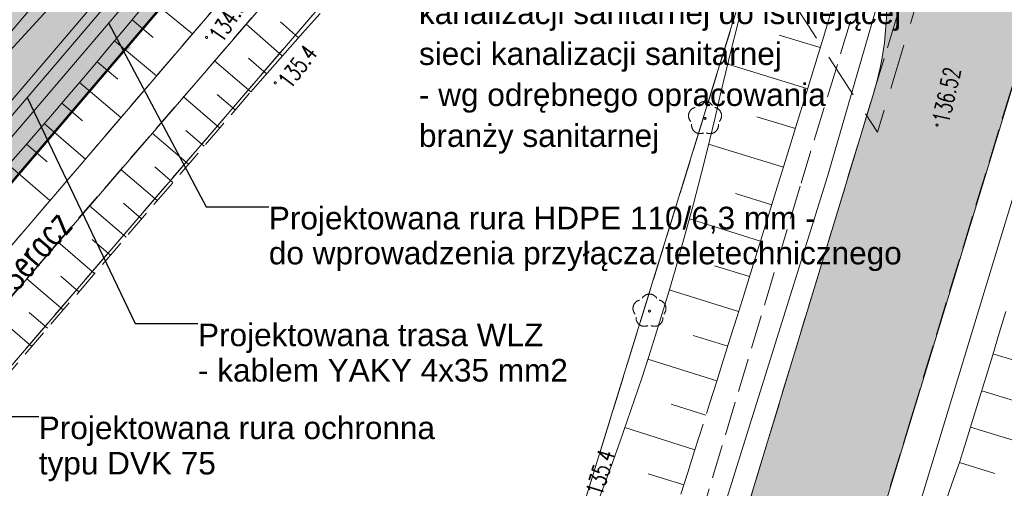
# Model space of a CAD drawing. Header units: centimetres. Extents: x -29333 to 403204, y -464147 to 16641.
# Tile 98 of 134: x 66394 to 70754, y -11906 to -9830. Entities that reach past the tile are written whole.
import ezdxf
from ezdxf.xclip import XClip

# ---------------------------------------------------------------- set-up
doc = ezdxf.new("R2010")
doc.units = ezdxf.units.CM
doc.header["$MEASUREMENT"] = 0
doc.header["$XCLIPFRAME"] = 0
for name, pattern in [('1_OTKJ', [200, 150, -50]), ('1_OTRK', [175, 125, -50]), ('1_OTRKG', [175, 125, -50]), ('3_SUPP_P', [200, 150, -50]), ('EGKK', [200, 150, -50]), ('Przerywana BARDZO długa', [300, 200, -100])]:
    doc.linetypes.add(name, pattern=pattern)
for name, color, linetype in [('2010 Mlawa_628_1_mdcp_plus_zakres obcięta_13_Dzialki', 7, 'Continuous'), ('2010 Mlawa_628_1_mdcp_plus_zakres obcięta_13_Kontury', 7, 'Continuous'), ('2010 Mlawa_628_1_mdcp_plus_zakres obcięta_13_OTK_L_0', 7, 'Continuous'), ('2010 Mlawa_628_1_mdcp_plus_zakres obcięta_13_OTR_L_1', 7, 'Continuous'), ('2010 Mlawa_628_1_mdcp_plus_zakres obcięta_13_OTR_T_0', 7, 'Continuous'), ('2010 Mlawa_628_1_mdcp_plus_zakres obcięta_13_OTR_T_1', 7, 'Continuous'), ('2010 Mlawa_628_1_mdcp_plus_zakres obcięta_13_OTW_E_T_0', 7, 'Continuous'), ('2010 Mlawa_628_1_mdcp_plus_zakres obcięta_13_OTW_L_0', 7, 'Continuous'), ('2010 Mlawa_628_1_mdcp_plus_zakres obcięta_13_OTZ_T_0', 7, 'Continuous'), ('2010 Mlawa_628_1_mdcp_plus_zakres obcięta_13_P_SUEP_L_0', 7, 'Continuous'), ('2010 Mlawa_628_1_mdcp_plus_zakres obcięta_13_SUEP_L_0', 7, 'Continuous'), ('2010 Mlawa_628_1_mdcp_plus_zakres obcięta_13_SUTP_L_0', 7, 'Continuous'), ('810-G Ogólne', 7, 'Continuous'), ('FURTKI BRAMY', 7, 'Continuous'), ('IE_WLZ#1', 7, 'Continuous'), ('MAPA MDCP', 7, 'Continuous'), ('MF_S kanalizacja', 7, 'Continuous'), ('Proj. urządzenia teletechnika', 7, 'Continuous'), ('PROJEKTOWANE DROGI', 7, 'Continuous'), ('PZT NOWE', 7, 'Continuous'), ('PZT NOWE PAB', 7, 'Continuous'), ('TEREN', 7, 'Continuous')]:
    doc.layers.add(name, color=color, linetype=linetype)
doc.styles.add('GENERATED_STYLE_1', font='arial.ttf')
doc.styles.add('GENERATED_STYLE_11', font='arial.ttf')
doc.styles.add('GENERATED_STYLE_2', font='Simplex.shx')
doc.linetypes.add('FENCELINE1', pattern='A,0.25,-0.1,[133,ltypeshp.shx,S=0.1,R=0,X=-0.1,Y=0],-0.1,1', length=1.45)
doc.dimstyles.new('GENERATED_STYLE__2', dxfattribs={"dimtxt": 100, "dimasz": 95, "dimexe": 0.18, "dimexo": 0.0625, "dimgap": 0.09, "dimtad": 1, "dimdec": 0, "dimzin": 0, "dimdsep": 46, "dimtxsty": 'GENERATED_STYLE_11', "dimblk": 'ARROWHEAD_6', "dimblk1": 'ARROWHEAD_6', "dimblk2": 'ARROWHEAD_6', "dimcen": 0.09, "dimse1": 1, "dimse2": 1, "dimclrd": 7, "dimclre": 7, "dimclrt": 7, "dimadec": 1, "dimazin": 0, "dimtfac": 1, "dimtdec": 4, "dimtmove": 2, "dimatfit": 3, "dimfxl": 1, "dimtolj": 1, "dimtzin": 0, "dimarcsym": 0})
doc.dimstyles.new('GENERATED_STYLE__6', dxfattribs={"dimtxt": 0.18, "dimasz": 145.92, "dimexe": 0.18, "dimexo": 0.0625, "dimgap": 0.09, "dimtad": 0, "dimtih": 1, "dimtoh": 1, "dimdec": 4, "dimzin": 0, "dimdsep": 46, "dimcen": 0.09, "dimadec": 0, "dimazin": 0, "dimtfac": 1, "dimtdec": 4, "dimtmove": 0, "dimatfit": 3, "dimldrblk": 'ARROWHEAD_5', "dimfxl": 1, "dimtolj": 1, "dimtzin": 0, "dimarcsym": 0})

# ---------------------------------------------------------------- blocks, each defined once
blk = doc.blocks.new('Rysunek_4_13', base_point=(-745725621.2, -588524063.1))
at = {"layer": '2010 Mlawa_628_1_mdcp_plus_zakres obcięta_13_Dzialki', "color": 7, "linetype": 'Continuous', "lineweight": 18}
for p, q in [((68645.8, -7870.1), (62019.8, -15641.1)), ((68080.8, -9355.1), (61356.8, -17185.1)), ((69574.8, -9769.1), (66898.8, -18433.1))]:
    blk.add_line(p, q, dxfattribs=at)
at = {"layer": '2010 Mlawa_628_1_mdcp_plus_zakres obcięta_13_Kontury', "color": 3, "linetype": 'EGKK', "lineweight": 18}
for p, q in [((62019.8, -15641.1), (68645.8, -7870.1)), ((68080.8, -9355.1), (61356.8, -17185.1)), ((66898.8, -18433.1), (69574.8, -9769.1))]:
    blk.add_line(p, q, dxfattribs=at)
at = {"layer": '2010 Mlawa_628_1_mdcp_plus_zakres obcięta_13_OTK_L_0', "color": 7, "linetype": '1_OTKJ', "lineweight": 18}
for p, q in [((70337.3, -11608.8), (71086.2, -9147.2)), ((70454.7, -9236.6), (69206.3, -13341.9)), ((69087, -15726.1), (70337.3, -11608.8))]:
    blk.add_line(p, q, dxfattribs=at)
at = {"layer": '2010 Mlawa_628_1_mdcp_plus_zakres obcięta_13_OTR_L_1', "color": 7, "linetype": '1_OTRK', "lineweight": 18}
for p, q in [((65520.1, -11807.6), (67866.2, -9066.8)), ((67993.9, -9157.9), (63299.4, -14598.5)), ((69594, -9769.6), (69569.3, -9866.5)), ((69569.3, -9866.5), (69545.1, -9963.5)), ((69545.1, -9963.5), (69521.3, -10060.7)), ((69521.3, -10060.7), (69497.9, -10157.9)), ((69497.9, -10157.9), (69473.3, -10263)), ((69473.3, -10263), (69450.1, -10360.3)), ((69450.1, -10360.3), (69426.2, -10457.4)), ((69426.2, -10457.4), (69401.6, -10554.3)), ((69401.6, -10554.3), (69376.3, -10651)), ((69376.3, -10651), (69350.2, -10747.6)), ((69350.2, -10747.6), (69323.5, -10843.9)), ((69323.5, -10843.9), (69296, -10940.1)), ((69296, -10940.1), (69267.9, -11036.1)), ((69267.9, -11036.1), (69239, -11131.8)), ((69239, -11131.8), (69209.5, -11227.3)), ((69209.5, -11227.3), (69179.2, -11322.6)), ((69179.2, -11322.6), (69148.2, -11417.7)), ((69148.2, -11417.7), (69116.6, -11512.6)), ((69116.6, -11512.6), (69084.2, -11607.2)), ((69084.2, -11607.2), (69051.1, -11701.6)), ((69051.1, -11701.6), (69017.4, -11795.7)), ((69017.4, -11795.7), (68982.9, -11889.6)), ((68982.9, -11889.6), (68933.8, -12016.6))]:
    blk.add_line(p, q, dxfattribs=at)
at = {"layer": '2010 Mlawa_628_1_mdcp_plus_zakres obcięta_13_OTR_L_1', "color": 7, "linetype": '1_OTRKG', "lineweight": 18}
for p, q in [((69954.6, -9903.4), (70020.2, -9682.1)), ((66925.5, -9788.7), (66861.7, -9865.7)), ((67657.3, -9876.7), (67724.3, -9802.4)), ((66861.7, -9865.7), (66797.7, -9942.5)), ((67590.8, -9951.3), (67657.3, -9876.7)), ((69925.4, -9999), (69954.6, -9903.4)), ((66797.7, -9942.5), (66733.4, -10019.1)), ((67524.6, -10026.3), (67590.8, -9951.3)), ((66733.4, -10019.1), (66668.9, -10095.6)), ((67458.8, -10101.6), (67524.6, -10026.3)), ((69896.1, -10094.7), (69925.4, -9999)), ((66668.9, -10095.6), (66604.2, -10171.8)), ((67417.7, -10149.1), (67458.8, -10101.6)), ((69866.8, -10190.3), (69896.1, -10094.7)), ((66189.6, -11577.8), (67417.7, -10149.1)), ((66604.2, -10171.8), (66539.2, -10247.8)), ((69837.4, -10285.8), (69866.8, -10190.3)), ((66539.2, -10247.8), (66474, -10323.6)), ((69808, -10381.4), (69837.4, -10285.8)), ((66474, -10323.6), (66408.6, -10399.2)), ((66408.6, -10399.2), (66342.9, -10474.6)), ((69778.5, -10477), (69808, -10381.4)), ((69748.9, -10572.5), (69778.5, -10477)), ((69719.3, -10668), (69748.9, -10572.5)), ((69689.7, -10763.5), (69719.3, -10668)), ((69660, -10859), (69689.7, -10763.5)), ((69630.3, -10954.5), (69660, -10859)), ((69600.4, -11049.9), (69630.3, -10954.5)), ((69570.6, -11145.4), (69600.4, -11049.9)), ((69540.7, -11240.8), (69570.6, -11145.4)), ((70760.8, -11123), (70732, -11218.8)), ((69510.7, -11336.2), (69540.7, -11240.8)), ((70732, -11218.8), (70703.1, -11314.5)), ((69480.7, -11431.6), (69510.7, -11336.2)), ((70703.1, -11314.5), (70673.9, -11410.2)), ((70673.9, -11410.2), (70644.6, -11505.8)), ((69450.6, -11527), (69480.7, -11431.6)), ((70644.6, -11505.8), (70615.1, -11601.3)), ((69382.3, -11741), (69450.6, -11527)), ((70615.1, -11601.3), (70585.5, -11696.8)), ((70585.5, -11696.8), (70555.7, -11792.3)), ((69352.1, -11836.3), (69382.3, -11741)), ((70555.7, -11792.3), (70522.2, -11886.5)), ((69322.2, -11931.7), (69352.1, -11836.3)), ((70522.2, -11886.5), (70489, -11980.8))]:
    blk.add_line(p, q, dxfattribs=at)
at = {"layer": '2010 Mlawa_628_1_mdcp_plus_zakres obcięta_13_OTR_L_1', "color": 7, "linetype": 'Continuous', "lineweight": 18}
for p, q in [((66968.8, -9736), (67159.3, -9892.6)), ((66891.1, -9830.2), (66985.2, -9908.1)), ((67556.7, -9989.9), (67397.3, -9849.2)), ((67627.8, -9909.8), (67547.9, -9838.6)), ((69939.3, -9953.7), (69757.3, -9898.1)), ((66813.5, -9923.5), (66999.9, -10078.8)), ((66736.1, -10016), (66828.5, -10093.5)), ((67417.2, -10149.7), (67257, -10011.9)), ((67486.6, -10069.8), (67406.9, -10000.2)), ((69883.6, -10135.5), (69529.6, -10026.9)), ((66658.5, -10107.9), (66841.8, -10263.6)), ((66580.7, -10199.3), (66672, -10277.3)), ((67279.4, -10310), (67118.8, -10172)), ((67348.3, -10229.8), (67268.1, -10160.9)), ((66502.5, -10290.5), (66684.6, -10447.2)), ((69829.2, -10312.5), (69657.8, -10259.7)), ((67141.3, -10470.6), (66980.5, -10332.4)), ((67210.4, -10390.3), (67130, -10321.2)), ((66423.8, -10381.6), (66514.8, -10460.4)), ((69776.3, -10483.9), (69444.9, -10381.4)), ((66344.5, -10472.8), (66526.8, -10631.6)), ((67003, -10631.6), (66841.8, -10493)), ((67072.2, -10551.1), (66991.7, -10481.9)), ((69725.1, -10649.6), (69563.9, -10599.6)), ((66864.4, -10792.8), (66702.9, -10654)), ((66933.7, -10712.2), (66853.1, -10642.8)), ((69675, -10810.7), (69359.7, -10712.6)), ((66795, -10873.5), (66714.2, -10804.1)), ((66725.5, -10954.4), (66563.8, -10815.3)), ((69625.9, -10968.3), (69470.8, -10919.9)), ((66586.4, -11116.2), (66424.3, -10976.9)), ((66656, -11035.2), (66575.1, -10965.6)), ((69577.4, -11123.5), (69270.4, -11027.4)), ((66447, -11278.4), (66284.7, -11138.8)), ((66516.8, -11197.2), (66435.6, -11127.5)), ((69529.3, -11276.9), (69376.6, -11229)), ((69481.3, -11429.7), (69175.7, -11333.5)), ((70704.2, -11310.6), (71038.1, -11411.6)), ((70654.2, -11474.5), (70818.1, -11524.7)), ((69432.9, -11582.4), (69279.4, -11533.4)), ((69383.9, -11735.9), (69073.8, -11636.9)), ((70604.7, -11635.1), (70925.7, -11734.8)), ((70555.7, -11792.2), (70712.7, -11841.3)), ((69334.9, -11891.1), (69176.8, -11841.5))]:
    blk.add_line(p, q, dxfattribs=at)
at = {"layer": '2010 Mlawa_628_1_mdcp_plus_zakres obcięta_13_OTR_T_0', "color": 7, "linetype": 'Continuous', "lineweight": 18}
blk.add_circle((70456.2, -10296.8), 4.5, dxfattribs=at)
at = {"layer": '2010 Mlawa_628_1_mdcp_plus_zakres obcięta_13_OTR_T_1', "color": 7, "linetype": 'Continuous', "lineweight": 18}
for centre in [(67221, -9908.4), (67525.5, -10109.3)]:
    blk.add_circle(centre, 4.5, dxfattribs=at)
at = {"layer": '2010 Mlawa_628_1_mdcp_plus_zakres obcięta_13_OTW_L_0', "color": 141, "linetype": 'Continuous', "lineweight": 18, "true_color": 0x59d9ff}
for p, q in [((67866.2, -9066.8), (65520.1, -11807.6)), ((63299.4, -14598.5), (67993.9, -9157.9))]:
    blk.add_line(p, q, dxfattribs=at)
at = {"layer": '2010 Mlawa_628_1_mdcp_plus_zakres obcięta_13_OTZ_T_0', "color": 94, "linetype": 'Continuous', "lineweight": 18}
for centre in [(69428.8, -10267), (69182.8, -11120.8)]:
    blk.add_circle(centre, 4.5, dxfattribs=at)
for centre, start, end in [((69428.8, -10229.5), 30.1401, 149.8599), ((69393.2, -10255.4), 102.1445, 221.86), ((69464.5, -10255.4), 318.14, 77.8555), ((69406.8, -10297.3), 174.1482, 293.8542), ((69450.9, -10297.3), 246.1458, 5.8518), ((69147.1, -11109.2), 102.1445, 221.86), ((69182.8, -11083.3), 30.1401, 149.8599), ((69218.4, -11109.2), 318.14, 77.8555), ((69160.7, -11151.1), 174.1482, 293.8542), ((69204.8, -11151.1), 246.1458, 5.8518)]:
    blk.add_arc(centre, 37.5, start, end, dxfattribs=at)
at = {"layer": '2010 Mlawa_628_1_mdcp_plus_zakres obcięta_13_P_SUEP_L_0', "color": 1, "linetype": '3_SUPP_P', "lineweight": 18}
for p, q in [((69854, -10554.2), (70418, -8710.6)), ((69174, -12818), (69854, -10554.2))]:
    blk.add_line(p, q, dxfattribs=at)
at = {"layer": '2010 Mlawa_628_1_mdcp_plus_zakres obcięta_13_SUEP_L_0', "color": 1, "linetype": 'Continuous', "lineweight": 18}
blk.add_line((71039.8, -9801.1), (69486.8, -14918.1), dxfattribs=at)
at = {"layer": '2010 Mlawa_628_1_mdcp_plus_zakres obcięta_13_SUTP_L_0', "color": 30, "linetype": 'Continuous', "lineweight": 18, "true_color": 0xff9100}
for p, q in [((70800.8, -7667.1), (69970.8, -10524.1)), ((69970.8, -10524.1), (68935.8, -13838.1))]:
    blk.add_line(p, q, dxfattribs=at)
at = {"layer": '2010 Mlawa_628_1_mdcp_plus_zakres obcięta_13_OTR_T_0', "color": 7, "linetype": 'Continuous', "lineweight": 18, "insert": (70471.7, -10284.9), "char_height": 75, "attachment_point": 4, "rotation": 77.4715, "style": 'GENERATED_STYLE_2'}
blk.add_mtext('\\A1;{\\W0.700000x;\\pql;\\FSimplex.shx;136.52}', dxfattribs=at)
at = {"layer": '2010 Mlawa_628_1_mdcp_plus_zakres obcięta_13_OTR_T_1', "color": 7, "linetype": 'Continuous', "lineweight": 18, "char_height": 75, "style": 'GENERATED_STYLE_2'}
for s, insert, attachment_point, rotation in [('\\A1;{\\W0.700000x;\\pql;\\FSimplex.shx;134.5}', (67227.2, -9894.5), 1, 56.0216), ('\\A1;{\\W0.700000x;\\pql;\\FSimplex.shx;135.4}', (67532.5, -10095.8), 1, 52.4016), ('\\A1;{\\W0.700000x;\\pql;\\FSimplex.shx;135.4}', (68971.8, -11943.8), 7, 73.1015)]:
    blk.add_mtext(s, dxfattribs=dict(at, insert=insert, attachment_point=attachment_point, rotation=rotation))
at = {"layer": '2010 Mlawa_628_1_mdcp_plus_zakres obcięta_13_OTW_E_T_0', "color": 141, "linetype": 'Continuous', "lineweight": 18, "true_color": 0x59d9ff, "insert": (66328, -10998.2), "char_height": 125, "attachment_point": 4, "rotation": 49.1416, "style": 'GENERATED_STYLE_2'}
blk.add_mtext('\\A1;{\\W0.700000x;\\pql;\\FSimplex.shx;Seracz}', dxfattribs=at)
blk = doc.blocks.new('*D90')
at = {"layer": 'PZT NOWE', "color": 7, "linetype": 'Continuous', "lineweight": 13, "transparency": 16777216}
for p, q in [((66554.6, -9503.1), (66697.3, -9624.6)), ((66631.6, -9634.3), (66620.3, -9493.4)), ((66674.6, -9506.8), (66626, -9563.8)), ((66626, -9563.8), (61682.1, -15368)), ((61676.5, -15297.5), (61687.8, -15438.5)), ((61610.7, -15307.2), (61753.5, -15428.8)), ((61682.1, -15368), (61633.5, -15425.1))]:
    blk.add_line(p, q, dxfattribs=at)
at = {"layer": 'PZT NOWE', "color": 7, "lineweight": 13, "transparency": 16777216, "insert": (63902.2, -12948.1), "char_height": 100, "attachment_point": 7, "rotation": 49.5763, "style": 'GENERATED_STYLE_11'}
blk.add_mtext('\\A1;{\\pql;\\fArial|b0|i0|c0|p38;7\xa0624}', dxfattribs=at)
blk = doc.blocks.new('ARROWHEAD_6')
at = {"color": 0, "linetype": 'Continuous', "lineweight": 0}
for p, q in [((-0.5, -0.5), (0.5, 0.5)), ((0, 0), (-1, 0))]:
    blk.add_line(p, q, dxfattribs=at)
blk = doc.blocks.new('ARROWHEAD_5')
at = {"linetype": 'Continuous', "lineweight": 0}
blk.add_hatch(color=0, dxfattribs=at).paths.add_polyline_path([(-1, 0.2679), (0, 0), (-1, -0.2679)])
at = {"color": 0, "linetype": 'Continuous', "lineweight": 0}
blk.add_line((0, 0), (-1, 0), dxfattribs=at)

msp = doc.modelspace()

# ---------------------------------------------------------------- hatches: boundary and pattern name
at = {"layer": '810-G Ogólne', "linetype": 'Continuous', "lineweight": 13, "true_color": 0x00bb5e}
h = msp.add_hatch(dxfattribs=at)
h.set_pattern_fill('SIATKA_60X60_0001', color=112, style=0, pattern_type=2)
h.set_pattern_definition([(0, (0, 0), (0, 60), []), (90, (0, 0), (-60, 0), [])])
h.paths.add_polyline_path([(67095.5, -8696.3), (61547.3, -15203.3), (59645, -13581.3), (59736.8, -13473.7), (59356.3, -13149.2), (60653.9, -11627.4), (61034.4, -11951.8), (61268.3, -11677.4), (62482.6, -12712.8, 0.417204), (63049.6, -12670.7), (63094.7, -12617.9, 0.417939), (63044, -12050.9), (62593.1, -11666.4), (63400.7, -10719.3), (63856.4, -11108, 0.415811), (64421.2, -11062.2), (64529, -10935.7), (64224.6, -10676.2), (65522.2, -9154.3), (65826.6, -9413.8), (66218.9, -8953.8), (66736.6, -8347.3, -0.225165), (67764.4, -7916.8), (68548.3, -7953.1), (68117.1, -8432.5), (67702.5, -8415.4, 0.219055)])
at = {"layer": 'PROJEKTOWANE DROGI', "linetype": 'Continuous', "lineweight": 0, "true_color": 0x555555, "transparency": 33554559}
msp.add_hatch(color=251, dxfattribs=at).paths.add_polyline_path([(67651.1, -18419.9), (68261.2, -18463.7), (70134.4, -12277.2), (71364.5, -8240.8), (72467.5, -4665.6), (73221.8, -2121.1), (73480.8, -1350.1), (73665.8, -815.1, -0.060563), (73803.6, -551.7, -0.165273), (74571.8, -100.1), (75490.3, -13.1, -0.423722), (76408.8, -743.1), (76588.4, -2768.3), (76962.3, -6919), (77660.8, -6865.6), (77576.3, -5928.7), (77251.9, -2339.8), (76958.3, 934.3), (76842.3, 2237.5), (76736.8, 3437.9), (76652.8, 4441), (76600.1, 5097.3), (76579.3, 5371.7), (76560.8, 6104.9), (76586.8, 6886.9), (76648.8, 7664.9), (76738.8, 8339.9), (76850.8, 8958.9), (76984.8, 9573.9), (77131.8, 10124.9), (77258.8, 10558.9), (77627.8, 11766.9), (77856.8, 12518.4), (77192.8, 12730.9), (76983.8, 12046.9), (76949.8, 11935.9), (76834.8, 11683.9), (76720.8, 11522.7), (76641.6, 11445.4), (76570.8, 11368.9), (76385.8, 11244.9), (76273.8, 11187.9), (76099.8, 11134.9), (75932.8, 11102.9), (75803.4, 11105.9), (75666.8, 11125.9), (75343.8, 11186.9), (75325.1, 11197.1), (75279.8, 11209.9), (73550.8, 11710.9), (72386.8, 12048.6), (72103.6, 11377.1), (72798.8, 11174.9), (73826.8, 10877.9), (75148.8, 10508.9), (75365.8, 10439.9), (75512.8, 10381.9), (75661.8, 10290.9), (75799.8, 10168.9), (75923.8, 10025.9), (76002.8, 9911.9), (76081.8, 9754.9), (76144.8, 9551.9), (76171.8, 9369.9), (76166.8, 9188.9), (76138.8, 9028.9), (76035, 8452.5), (75937.8, 7683.9), (75877.8, 6933.9), (75853.8, 6163.9), (75852.9, 6071.2), (75870.8, 5329.9), (75911.8, 4709.9), (75944.2, 4364.5), (75963.8, 4155), (76037.8, 3362.9), (76140.2, 2200.1), (76196.8, 1555.9), (76200.9, 1445.4, -0.379216), (75456.8, 689.9), (74378.8, 586, 0.328004), (73079.8, -457.1), (72859.8, -1138.1), (72666.8, -1900.1), (71889.6, -4504.1), (71107.6, -7083.3, -0.343763), (69804.2, -8011.4), (68574, -7954.3), (68163.5, -8435.8), (68986.8, -8474, -0.491245), (70176.3, -10152.1), (69214, -13316.9), (68108.2, -16904.9)])
at = {"layer": 'PZT NOWE PAB', "linetype": 'Continuous', "lineweight": 13, "transparency": 33554559}
h = msp.add_hatch(color=1, dxfattribs=at)
h.paths.add_polyline_path([(57732.8, -13005.1), (62019.8, -15641.1), (68645.8, -7870.1), (68651.8, -7856.1), (63157.8, -7583.1)])
h.paths.add_polyline_path([(62018.8, -15634.6), (57740.9, -13004.1), (63159.8, -7588.2), (68644.4, -7860.7), (68641.6, -7867.4)], flags=0)
at = {"layer": 'TEREN', "linetype": 'Continuous', "lineweight": 0, "true_color": 0x002e17, "transparency": 33554559}
msp.add_hatch(color=108, dxfattribs=at).paths.add_polyline_path([(57732.8, -13005.1), (62019.8, -15641.1), (68163.5, -8435.8), (67741.3, -8416.3, 0.231794), (67095.5, -8696.3), (61547.3, -15203.3), (59645, -13581.3), (59736.8, -13473.7), (59356.3, -13149.2), (60653.9, -11627.4), (61034.4, -11951.8), (61138.6, -11829.6), (60949, -11668), (61046.4, -11553.9), (60817.4, -11358.7), (62815.8, -9015), (63123.9, -9277.7), (63221.2, -9163.5), (64245.4, -10036.8), (63552.8, -10849.1), (63868.3, -11118.1, 0.407322), (64424.1, -11058.7), (64529, -10935.7), (64224.6, -10676.2), (65718.6, -8924.1), (65884.8, -8931.8), (66014.5, -8779.5), (66218.9, -8953.8), (66715, -8371.9, -0.231794), (67764.4, -7916.8), (68574, -7954.3), (68645.8, -7870.1), (68651.8, -7856.1), (63157.8, -7583.1)])

# ---------------------------------------------------------------- linework, layer by layer
at = {"layer": 'FURTKI BRAMY', "color": 5, "linetype": 'FENCELINE1', "lineweight": 13, "ltscale": 100, "flags": 128}
msp.add_lwpolyline([(66431.5, -9397.9), (66778.2, -9693.5), (61834.4, -15497.7), (58505.2, -13450.7), (62492.4, -8774.5), (65884.8, -8931.8), (65911.4, -8954.4)], dxfattribs=at)
at = {"layer": 'IE_WLZ#1', "color": 12, "linetype": 'Continuous', "lineweight": 20, "true_color": 0xdf0000, "flags": 128}
msp.add_lwpolyline([(63853.2, -10188.6), (65336.2, -11453.2), (67782.3, -8584.4), (67842.5, -8571.6)], dxfattribs=at)
at = {"layer": 'MF_S kanalizacja', "color": 34, "linetype": 'Continuous', "lineweight": 20, "true_color": 0x914800, "flags": 128}
msp.add_lwpolyline([(63318.7, -13268.8), (67361.7, -8865.2)], dxfattribs=at)
at = {"layer": 'Proj. urządzenia teletechnika', "color": 30, "linetype": 'Continuous', "lineweight": 20, "flags": 128}
msp.add_lwpolyline([(67608.8, -8872.5), (67486.3, -9024), (65355.9, -11522.5), (63827.2, -10219.1)], dxfattribs=at)
at = {"layer": 'PROJEKTOWANE DROGI', "color": 7, "linetype": 'Continuous', "lineweight": 13, "flags": 128}
msp.add_lwpolyline([(71889.6, -4504.1), (71107.6, -7083.3, -0.343763), (69804.2, -8011.4), (68574, -7954.3), (68163.5, -8435.8), (68986.8, -8474, -0.491245), (70176.3, -10152.1), (69214, -13316.9), (68108.2, -16904.9), (67651.1, -18419.9), (68261.2, -18463.7), (70134.4, -12277.2), (71364.5, -8240.8), (72467.5, -4665.6)], format="xyb", dxfattribs=at)
at = {"layer": 'PZT NOWE PAB', "color": 7, "linetype": 'Przerywana BARDZO długa', "lineweight": 13, "flags": 128}
msp.add_lwpolyline([(68645.8, -7870.1), (69876.7, -7818.6), (71107.6, -7083.3), (71170.7, -7102.4), (70192.5, -10328.5), (69273.9, -8911.8), (68092.9, -8459.3)], close=True, dxfattribs=at)
at = {"layer": 'PZT NOWE PAB', "color": 1, "linetype": 'Continuous', "lineweight": 13, "flags": 128}
for points in [[(63157.8, -7583.1), (68651.8, -7856.1), (68645.8, -7870.1), (62019.8, -15641.1), (57732.8, -13005.1)], [(63157.8, -7583.1), (68651.8, -7856.1), (68645.8, -7870.1), (62019.8, -15641.1), (57732.8, -13005.1)], [(57732.8, -13005.1), (62019.8, -15641.1), (68645.8, -7870.1), (68651.8, -7856.1), (63157.8, -7583.1)], [(57740.9, -13004.1), (63159.8, -7588.2), (68644.4, -7860.7), (68641.6, -7867.4), (62018.8, -15634.6)], [(57740.9, -13004.1), (63159.8, -7588.2), (68644.4, -7860.7), (68641.6, -7867.4), (62018.8, -15634.6)], [(57740.9, -13004.1), (63159.8, -7588.2), (68644.4, -7860.7), (68641.6, -7867.4), (62018.8, -15634.6)], [(62018.8, -15634.6), (57740.9, -13004.1), (63159.8, -7588.2), (68644.4, -7860.7), (68641.6, -7867.4)]]:
    msp.add_lwpolyline(points, close=True, dxfattribs=at)
at = {"layer": 'PZT NOWE PAB', "color": 1, "linetype": 'Continuous', "lineweight": 13}
msp.add_circle((66785.2, -9305.3), 7500, dxfattribs=at)
at = {"layer": 'TEREN', "color": 7, "linetype": 'Continuous', "lineweight": 13, "flags": 128}
msp.add_lwpolyline([(61547.3, -15203.3), (67095.5, -8696.3, -0.231794), (67741.3, -8416.3), (68163.5, -8435.8), (62019.8, -15641.1)], format="xyb", dxfattribs=at)

# ---------------------------------------------------------------- block references
at = {"layer": 'MAPA MDCP', "color": 151, "linetype": 'Continuous', "lineweight": 13, "true_color": 0x80c2ff}
ref = msp.add_blockref('Rysunek_4_13', (-745725621.2, -588524063.1), dxfattribs=at)
XClip(ref).set_block_clipping_path([(51157.1316538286, -19056.0251476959), (81475.159538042, -19056.0251476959), (81475.1595380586, -2291.2859517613), (80094.3925547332, -2197.1288595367), (79656.9077541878, 2708.9656158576), (81475.1595380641, 3294.6233514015), (81475.1595380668, 5995.166576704), (79391.2894918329, 5995.1665766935), (79236.5670289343, 4736.0914165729), (78168.8180721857, 4617.3317406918), (77590.5687296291, 5995.1665766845), (53235.899278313, 5995.1665765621), (53338.1891512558, 5713.3646833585), (52818.3323959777, 5714.3082139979), (52685.4063431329, 5995.1665765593), (51157.1316537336, 5995.1665765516)])

# ---------------------------------------------------------------- texts
at = {"layer": 'PZT NOWE PAB', "color": 7, "linetype": 'Continuous', "lineweight": 13, "insert": (68161.9, -9567.7), "char_height": 100, "width": 2161.899, "attachment_point": 1, "line_spacing_factor": 1.088542, "style": 'GENERATED_STYLE_1'}
msp.add_mtext('\\A1;{\\pql;\\fArial|b0|i0|c238|p38;włączenie projektowanej kanalizacji sanitarnej do istniejącej sieci kanalizacji sanitarnej \\P\\pql;\\fArial|b0|i0|c238|p38;- wg odrębnego opracowania branży sanitarnej}', dxfattribs=at)
at = {"layer": 'PZT NOWE PAB', "color": 7, "linetype": 'Continuous', "lineweight": 13, "char_height": 100, "attachment_point": 1, "style": 'GENERATED_STYLE_1'}
for s, insert, line_spacing_factor in [('\\A1;{\\pql;\\fArial|b0|i0|c238|p38;Projektowana rura HDPE 110/6,3 mm -\\P\\pql;\\fArial|b0|i0|c238|p38;do wprowadzenia przyłącza teletechnicznego}', (67497, -10658.7), 0.931125), ('\\A1;{\\pql;\\fArial|b0|i0|c238|p38;Projektowana trasa WLZ \\P\\pql;\\fArial|b0|i0|c238|p38;- kablem YAKY 4x35 mm2}', (67183.3, -11176.5), 0.94068), ('\\A1;{\\pql;\\fArial|b0|i0|c238|p38;Projektowana rura ochronna \\P\\pql;\\fArial|b0|i0|c238|p38;typu DVK 75}', (66478.1, -11588.3), 0.940037)]:
    msp.add_mtext(s, dxfattribs=dict(at, insert=insert, line_spacing_factor=line_spacing_factor))

# ---------------------------------------------------------------- dimensions: what is measured, and where the dimension line sits
at = {"layer": 'PZT NOWE', "color": 7, "linetype": 'Continuous', "lineweight": 13}
dim = msp.add_linear_dim(base=(61682.1, -15368), p1=(66778.2, -9693.5), p2=(61834.4, -15497.7), angle=229.5763, dimstyle='GENERATED_STYLE__2', dxfattribs=at)
dim.commit()
dim.dimension.update_dxf_attribs({"geometry": '*D90', "text_midpoint": (63975.5, -12784.9), "dimtype": 160, "text_rotation": 49.5763})

# ---------------------------------------------------------------- leaders
at = {"layer": 'PZT NOWE PAB', "color": 7, "linetype": 'Continuous', "lineweight": 13, "annotation_type": 0, "has_hookline": 1, "hookline_direction": 0}
for points, text_width in [([(66787, -9844.2), (67219.1, -10658.7), (67496.9, -10658.7)], 2793.5), ([(66426.4, -10174.6), (66905.4, -11176.5), (67183.2, -11176.5)], 1626.4), ([(64506.7, -10732.8), (66200.3, -11588.3), (66478, -11588.3)], 1738.3), ([(65386.4, -11567.2), (65926.2, -12307.5), (66204, -12307.5)], 2275.6)]:
    msp.add_leader(points, dimstyle='GENERATED_STYLE__6', dxfattribs=dict(at, text_width=text_width))

doc.saveas('drawing.dxf')
